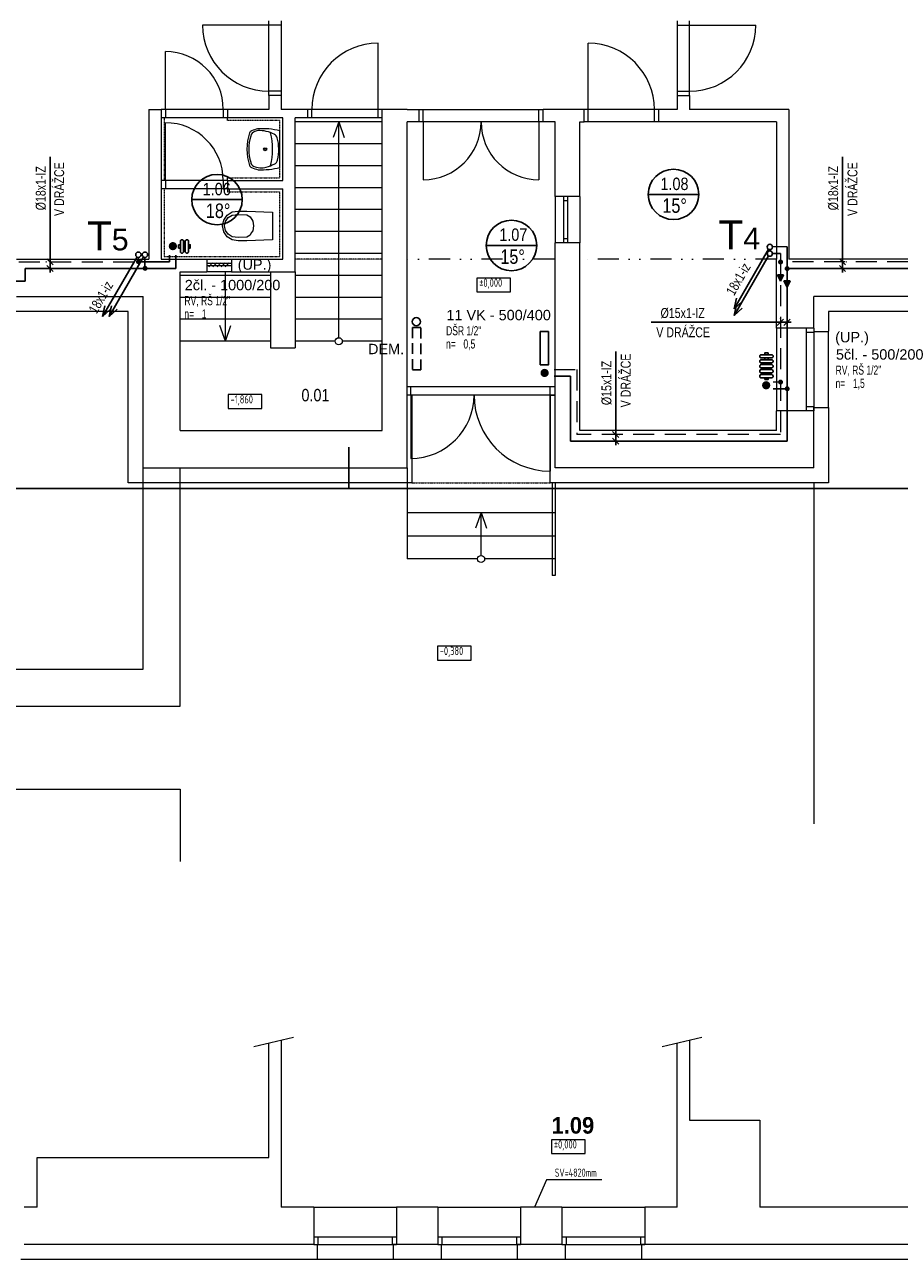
# Model space of a CAD drawing. Header units: millimetres. Extents: x 2424458 to 5109721, y -2781114 to -1335434.
# Tile 50 of 59: x 2563246 to 2573815, y -1372422 to -1357508. Entities that reach past the tile are written whole.
import ezdxf
from ezdxf.enums import TextEntityAlignment as Align

# ---------------------------------------------------------------- set-up
doc = ezdxf.new("R2010")
doc.units = ezdxf.units.MM
doc.header["$LTSCALE"] = 20
doc.header["$MEASUREMENT"] = 0
for name, pattern in [('Cerchovana', [0.27, 0.15, -0.06, 0, -0.06]), ('Cerchovana 2 tecky', [0.33, 0.15, -0.06, 0, -0.06, 0, -0.06]), ('DASHED', [19.05, 12.7, -6.35]), ('DASHED2', [9.525, 6.35, -3.175]), ('DIVIDE', [31.75, 12.7, -6.35, 0, -6.35, 0, -6.35])]:
    doc.linetypes.add(name, pattern=pattern)
for name, color, linetype in [('ARMATURY', 2, 'Continuous'), ('KANALIZACE STÁV.', 2, 'Continuous'), ('KOTY', 2, 'Continuous'), ('OKNA + IZOLANT', 7, 'Continuous'), ('ROZVODY', 6, 'Continuous'), ('slepák', 8, 'Continuous'), ('TZB_TOP rozvody', 6, 'Continuous'), ('TZB_TOP tělesa', 6, 'Continuous'), ('UT', 6, 'Continuous'), ('Čísla místností', 7, 'Continuous')]:
    doc.layers.add(name, color=color, linetype=linetype)
doc.layers.add('Rámečky', color=7, linetype='Continuous', lineweight=25)
doc.layers.add('TZB TEXT', color=3, linetype='Continuous', lineweight=18)
doc.styles.add('Arial Black', font='ariblk.ttf')
doc.styles.add('ARIEL', font='ARIAL.TTF')
doc.styles.add('ISOCP', font='ISOCP___.TTF')
doc.styles.add('ROMAN', font='ic-romans.shx')
doc.styles.add('ROMANS', font='ic-romans.shx', dxfattribs={"width": 0.8})
doc.styles.get("Standard").update_dxf_attribs({"font": 'ic-romans.shx', "width": 0.8})
doc.dimstyles.new('M50', dxfattribs={"dimtxt": 100, "dimasz": 60, "dimexe": 50, "dimexo": 150, "dimgap": 100, "dimtad": 1, "dimdec": 0, "dimzin": 0, "dimdsep": 46, "dimtxsty": 'Standard', "dimblk1": 'OBLIQUE', "dimblk2": 'OBLIQUE', "dimsah": 1, "dimcen": 0.09, "dimdle": 50, "dimclrd": 256, "dimclre": 256, "dimclrt": 256, "dimadec": 0, "dimazin": 0, "dimtfac": 1, "dimtdec": 0, "dimtofl": 0, "dimtmove": 1, "dimatfit": 3, "dimldrblk": 'OBLIQUE', "dimfxl": 1, "dimarcsym": 0})

# ---------------------------------------------------------------- blocks, each defined once
blk = doc.blocks.new('KOMPLEXNÍ OBJEKT_64')
at = {"layer": 'OKNA + IZOLANT', "color": 138, "linetype": 'Continuous', "lineweight": 13, "true_color": 0x005050, "transparency": 33554687}
for p, q in [((6.877, -57.977), (6.877, -58.017)), ((6.877, -58.017), (7.057, -58.017))]:
    blk.add_line(p, q, dxfattribs=at)
blk = doc.blocks.new('KOMPLEXNÍ OBJEKT_65')
at = {"layer": 'OKNA + IZOLANT', "color": 138, "linetype": 'Continuous', "lineweight": 13, "true_color": 0x005050, "transparency": 33554687}
for p, q in [((6.877, -58.977), (6.877, -58.937)), ((6.877, -58.937), (7.057, -58.937))]:
    blk.add_line(p, q, dxfattribs=at)
blk = doc.blocks.new('KOMPLEXNÍ OBJEKT_77')
at = {"layer": 'OKNA + IZOLANT', "color": 138, "linetype": 'Continuous', "lineweight": 13, "true_color": 0x005050, "transparency": 33554687}
for p, q in [((0.835, -69.047), (0.875, -69.047)), ((0.875, -69.047), (0.875, -69.227))]:
    blk.add_line(p, q, dxfattribs=at)
blk = doc.blocks.new('KOMPLEXNÍ OBJEKT_78')
at = {"layer": 'OKNA + IZOLANT', "color": 138, "linetype": 'Continuous', "lineweight": 13, "true_color": 0x005050, "transparency": 33554687}
for p, q in [((2.335, -69.047), (2.375, -69.047)), ((2.375, -69.047), (2.375, -69.227))]:
    blk.add_line(p, q, dxfattribs=at)
blk = doc.blocks.new('KOMPLEXNÍ OBJEKT_79')
at = {"layer": 'OKNA + IZOLANT', "color": 138, "linetype": 'Continuous', "lineweight": 13, "true_color": 0x005050, "transparency": 33554687}
for p, q in [((1.835, -69.047), (1.795, -69.047)), ((1.795, -69.047), (1.795, -69.227))]:
    blk.add_line(p, q, dxfattribs=at)
blk = doc.blocks.new('KOMPLEXNÍ OBJEKT_80')
at = {"layer": 'OKNA + IZOLANT', "color": 138, "linetype": 'Continuous', "lineweight": 13, "true_color": 0x005050, "transparency": 33554687}
for p, q in [((3.835, -69.047), (3.875, -69.047)), ((3.875, -69.047), (3.875, -69.227))]:
    blk.add_line(p, q, dxfattribs=at)
blk = doc.blocks.new('KOMPLEXNÍ OBJEKT_81')
at = {"layer": 'OKNA + IZOLANT', "color": 138, "linetype": 'Continuous', "lineweight": 13, "true_color": 0x005050, "transparency": 33554687}
for p, q in [((3.335, -69.047), (3.295, -69.047)), ((3.295, -69.047), (3.295, -69.227))]:
    blk.add_line(p, q, dxfattribs=at)
blk = doc.blocks.new('KOMPLEXNÍ OBJEKT_94')
at = {"layer": 'OKNA + IZOLANT', "color": 138, "linetype": 'Continuous', "lineweight": 13, "true_color": 0x005050, "transparency": 33554687}
for p, q in [((4.835, -69.047), (4.795, -69.047)), ((4.795, -69.047), (4.795, -69.227))]:
    blk.add_line(p, q, dxfattribs=at)
blk = doc.blocks.new('*U726', base_point=(52500, 0))
at = {"layer": 'Rámečky', "linetype": 'Continuous'}
for p, q in [((21000, 0), (21000, 250)), ((0, 0), (52500, 0))]:
    blk.add_line(p, q, dxfattribs=at)
blk = doc.blocks.new('B')
at = {"layer": 'TZB_TOP rozvody', "lineweight": -3, "ltscale": 200}
blk.add_hatch(color=3, dxfattribs=at).paths.add_polyline_path([(32, 2, 1), (-29, 2, 1)])
blk.add_hatch(color=3, dxfattribs=at).paths.add_polyline_path([(32, 2, 1), (-29, 2, 1)])
blk = doc.blocks.new('_OBLIQUE')
at = {"color": 0, "linetype": 'ByBlock'}
blk.add_line((-0.5, -0.5), (0.5, 0.5), dxfattribs=at)
blk = doc.blocks.new('*D754')
at = {"layer": 'Defpoints', "color": 0}
for p in [(2570382, -1362459), (2570384, -1362539), (2570388, -1362459)]:
    blk.add_point(p, dxfattribs=at)
at = {"layer": 'KOTY', "linetype": 'Continuous', "lineweight": -2}
for p, q in [((2570388, -1362459), (2570388, -1361456)), ((2570388, -1362589), (2570388, -1362409)), ((2570432, -1362459), (2570438, -1362459)), ((2570434, -1362539), (2570438, -1362539))]:
    blk.add_line(p, q, dxfattribs=at)
at = {"layer": 'KOTY', "lineweight": -2, "xscale": 75, "yscale": 75, "zscale": 75}
for p, rotation in [((2570388, -1362459), 270), ((2570388, -1362539), 90)]:
    blk.add_blockref('_OBLIQUE', p, dxfattribs=dict(at, rotation=rotation))
at = {"layer": 'KOTY', "lineweight": -3, "insert": (2570278, -1361836), "char_height": 120, "attachment_point": 5, "rotation": 90, "style": 'ROMANS'}
blk.add_mtext('%%c15x1-IZ', dxfattribs=at)
blk = doc.blocks.new('*D761')
at = {"layer": 'Defpoints', "color": 0}
for p in [(2572378, -1361103), (2572378, -1361109), (2572458, -1361106)]:
    blk.add_point(p, dxfattribs=at)
at = {"layer": 'KOTY', "linetype": 'Continuous', "lineweight": -2}
for p, q in [((2572378, -1361059), (2572378, -1361053)), ((2572458, -1361056), (2572458, -1361053)), ((2572378, -1361103), (2570818, -1361103)), ((2572508, -1361103), (2572328, -1361103))]:
    blk.add_line(p, q, dxfattribs=at)
at = {"layer": 'KOTY', "lineweight": -2, "xscale": 75, "yscale": 75, "zscale": 75}
blk.add_blockref('_OBLIQUE', (2572378, -1361103), dxfattribs=at)
at = {"layer": 'KOTY', "lineweight": -2, "xscale": 75, "yscale": 75, "zscale": 75, "rotation": 180}
blk.add_blockref('_OBLIQUE', (2572458, -1361103), dxfattribs=at)
at = {"layer": 'KOTY', "lineweight": -3, "insert": (2571197, -1360993), "char_height": 120, "attachment_point": 5, "style": 'ROMANS'}
blk.add_mtext('%%c15x1-IZ', dxfattribs=at)
blk = doc.blocks.new('*D764')
at = {"layer": 'Defpoints', "color": 0}
for p in [(2573122, -1360373), (2573124, -1360453), (2573128, -1360373)]:
    blk.add_point(p, dxfattribs=at)
at = {"layer": 'KOTY', "linetype": 'Continuous', "lineweight": -2}
for p, q in [((2573128, -1360373), (2573128, -1359103)), ((2573128, -1360503), (2573128, -1360323)), ((2573172, -1360373), (2573178, -1360373)), ((2573174, -1360453), (2573178, -1360453))]:
    blk.add_line(p, q, dxfattribs=at)
at = {"layer": 'KOTY', "lineweight": -2, "xscale": 75, "yscale": 75, "zscale": 75}
for p, rotation in [((2573128, -1360373), 270), ((2573128, -1360453), 90)]:
    blk.add_blockref('_OBLIQUE', p, dxfattribs=dict(at, rotation=rotation))
at = {"layer": 'KOTY', "lineweight": -3, "insert": (2573018, -1359483), "char_height": 120, "attachment_point": 5, "rotation": 90, "style": 'ROMANS'}
blk.add_mtext('%%c18x1-IZ', dxfattribs=at)
blk = doc.blocks.new('*D772')
at = {"layer": 'Defpoints', "color": 0}
for p in [(2563552, -1360373), (2563555, -1360453), (2563558, -1360373)]:
    blk.add_point(p, dxfattribs=at)
at = {"layer": 'KOTY', "linetype": 'Continuous', "lineweight": -2}
for p, q in [((2563552, -1360373), (2563552, -1359103)), ((2563508, -1360373), (2563502, -1360373)), ((2563505, -1360453), (2563502, -1360453)), ((2563552, -1360503), (2563552, -1360323))]:
    blk.add_line(p, q, dxfattribs=at)
at = {"layer": 'KOTY', "lineweight": -2, "xscale": 75, "yscale": 75, "zscale": 75}
for p, rotation in [((2563552, -1360373), 270), ((2563552, -1360453), 90)]:
    blk.add_blockref('_OBLIQUE', p, dxfattribs=dict(at, rotation=rotation))
at = {"layer": 'KOTY', "lineweight": -3, "insert": (2563442, -1359483), "char_height": 120, "attachment_point": 5, "rotation": 90, "style": 'ROMANS'}
blk.add_mtext('%%c18x1-IZ', dxfattribs=at)
blk = doc.blocks.new('*U408', base_point=(16995, 17726))
at = {"linetype": 'ByBlock', "ltscale": 20}
blk.add_hatch(color=0, dxfattribs=at).paths.add_polyline_path([(16995, 17688), (17070, 17726), (16995, 17763)])
at = {"color": 0, "linetype": 'ByBlock', "lineweight": -2, "ltscale": 20}
for p, q in [((16995, 17688), (16995, 17763)), ((16995, 17763), (17070, 17726)), ((16995, 17688), (17070, 17726))]:
    blk.add_line(p, q, dxfattribs=at)

msp = doc.modelspace()

# ---------------------------------------------------------------- hatches: boundary and pattern name
at = {"layer": 'TZB_TOP tělesa', "lineweight": -3, "ltscale": 200}
msp.add_hatch(color=3, dxfattribs=at).paths.add_polyline_path([(2569528.7, -1361764.8, 1), (2569528.7, -1361664.8, 1)])
msp.add_hatch(color=3, dxfattribs=at).paths.add_polyline_path([(2569528.7, -1361764.8, 1), (2569528.7, -1361664.8, 1)])
at = {"layer": 'UT'}
for points in [[(2565036.5, -1360233, 1), (2565036.5, -1360133, 1)], [(2572255.8, -1361864, 1), (2572155.8, -1361864, 1)]]:
    msp.add_hatch(color=3, dxfattribs=at).paths.add_polyline_path(points)

# ---------------------------------------------------------------- linework, layer by layer
at = {"layer": 'KANALIZACE STÁV.', "linetype": 'Continuous'}
for p, q in [((2564603, -1360313.5), (2564186.9, -1361034.1)), ((2564683, -1360313.5), (2564266.9, -1361034.1)), ((2572234.6, -1360220.3), (2571818.5, -1360941)), ((2572234.6, -1360300.3), (2571818.5, -1361021)), ((2564186.9, -1361034.1), (2564216, -1360905.3)), ((2564266.9, -1361034.1), (2564296, -1360905.3)), ((2571818.5, -1360941), (2571847.6, -1360812.2)), ((2571818.5, -1360941), (2571915.5, -1360851.4)), ((2571818.5, -1361021), (2571847.6, -1360892.2)), ((2564186.9, -1361034.1), (2564283.9, -1360944.5)), ((2564266.9, -1361034.1), (2564363.9, -1360944.5)), ((2571818.5, -1361021), (2571915.5, -1360931.4))]:
    msp.add_line(p, q, dxfattribs=at)
at = {"layer": 'ROZVODY', "color": 2, "linetype": 'Continuous'}
for centre, radius in [((2572250.7, -1360193.1), 32.2), ((2564619.1, -1360286.3), 32.2), ((2564699.1, -1360286.3), 32.2), ((2572250.7, -1360273.1), 32.2), ((2567978, -1361095.9), 49.3)]:
    msp.add_circle(centre, radius, dxfattribs=at)
at = {"layer": 'Rámečky'}
msp.add_line((2567164.3, -1363112.5), (2567164.3, -1362612.5), dxfattribs=at)
at = {"layer": 'slepák', "linetype": 'Continuous', "lineweight": 13, "transparency": 33554687}
for p, q in [((2566195.7, -1358362.1), (2566195.7, -1357462.1)), ((2566345.7, -1357462.1), (2566345.7, -1358362.1)), ((2571130.7, -1357462.1), (2571130.7, -1358362.1)), ((2571280.7, -1358362.1), (2571280.7, -1357462.1)), ((2566195.7, -1357512.1), (2565395.7, -1357512.1)), ((2566345.7, -1357512.1), (2566195.7, -1357512.1)), ((2571130.7, -1357512.1), (2571280.7, -1357512.1)), ((2571280.7, -1357512.1), (2572080.7, -1357512.1)), ((2567515.7, -1358532.1), (2567515.7, -1357732.1)), ((2570055.7, -1358532.1), (2570055.7, -1357732.1)), ((2564945.7, -1358532.1), (2564945.7, -1357832.1)), ((2566345.7, -1358312.1), (2566195.7, -1358312.1)), ((2566195.7, -1358362.1), (2566195.7, -1358532.1)), ((2566345.7, -1358362.1), (2566195.7, -1358362.1)), ((2566345.7, -1358362.1), (2566345.7, -1358532.1)), ((2571130.7, -1358312.1), (2571280.7, -1358312.1)), ((2571130.7, -1358362.1), (2571280.7, -1358362.1)), ((2571130.7, -1358362.1), (2571130.7, -1358532.1)), ((2571280.7, -1358362.1), (2571280.7, -1358532.1)), ((2564745.7, -1358532.1), (2564745.7, -1360342.1)), ((2564745.7, -1358532.1), (2564895.7, -1358532.1)), ((2564895.7, -1358532.1), (2564895.7, -1360342.1)), ((2565695.7, -1358532.1), (2564895.7, -1358532.1)), ((2565695.7, -1358632.1), (2564895.7, -1358632.1)), ((2564945.7, -1358532.1), (2564945.7, -1358632.1)), ((2565645.7, -1358532.1), (2565645.7, -1358632.1)), ((2566195.7, -1358532.1), (2565695.7, -1358532.1)), ((2565695.7, -1358532.1), (2565695.7, -1358632.1)), ((2566365.7, -1358632.1), (2565695.7, -1358632.1)), ((2565695.7, -1358667.1), (2565695.7, -1358632.1)), ((2566665.7, -1358532.1), (2566345.7, -1358532.1)), ((2566365.7, -1359392.1), (2566365.7, -1358632.1)), ((2566515.7, -1360492.1), (2566515.7, -1358632.1)), ((2566665.7, -1358632.1), (2566515.7, -1358632.1)), ((2566665.7, -1358632.1), (2566665.7, -1358532.1)), ((2567565.7, -1358532.1), (2566665.7, -1358532.1)), ((2567565.7, -1358632.1), (2566665.7, -1358632.1)), ((2566715.7, -1358632.1), (2566715.7, -1358532.1)), ((2567515.7, -1358632.1), (2567515.7, -1358532.1)), ((2567565.7, -1362412.1), (2567565.7, -1358532.1)), ((2567865.7, -1358532.1), (2567565.7, -1358532.1)), ((2567865.7, -1358532.1), (2568010.7, -1358532.1)), ((2568010.7, -1358682.1), (2568010.7, -1358532.1)), ((2568010.7, -1358532.1), (2569510.7, -1358532.1)), ((2568060.7, -1358682.1), (2568060.7, -1358532.1)), ((2569460.7, -1358682.1), (2569460.7, -1358532.1)), ((2569510.7, -1358682.1), (2569510.7, -1358532.1)), ((2570005.7, -1358532.1), (2569510.7, -1358532.1)), ((2570005.7, -1358682.1), (2570005.7, -1358532.1)), ((2570905.7, -1358532.1), (2570005.7, -1358532.1)), ((2570055.7, -1358682.1), (2570055.7, -1358532.1)), ((2570855.7, -1358682.1), (2570855.7, -1358532.1)), ((2571130.7, -1358532.1), (2570905.7, -1358532.1)), ((2570905.7, -1358532.1), (2570905.7, -1358682.1)), ((2572480.7, -1358532.1), (2571280.7, -1358532.1)), ((2572480.7, -1358532.1), (2572480.7, -1360342.1)), ((2564945.7, -1359392.1), (2564945.7, -1358692.1)), ((2566063, -1358788.1), (2566028.3, -1358798.3)), ((2566330.7, -1359233), (2566330.7, -1358791.2)), ((2567565.7, -1358682.1), (2566515.7, -1358682.1)), ((2567040.7, -1358682.1), (2566974.8, -1358870.9)), ((2567040.7, -1361288.9), (2567040.7, -1358682.1)), ((2567040.7, -1358682.1), (2567106.7, -1358870.9)), ((2567865.7, -1362862.1), (2567865.7, -1358682.1)), ((2568010.7, -1358682.1), (2567865.7, -1358682.1)), ((2569510.7, -1358682.1), (2568010.7, -1358682.1)), ((2568060.7, -1358682.1), (2568060.7, -1359382.1)), ((2569460.7, -1358682.1), (2569460.7, -1359382.1)), ((2569655.7, -1358682.1), (2569510.7, -1358682.1)), ((2569655.7, -1359582.1), (2569655.7, -1358682.1)), ((2569955.7, -1359582.1), (2569955.7, -1358682.1)), ((2569955.7, -1358682.1), (2570005.7, -1358682.1)), ((2570905.7, -1358682.1), (2570005.7, -1358682.1)), ((2572330.7, -1358682.1), (2570905.7, -1358682.1)), ((2572330.7, -1358682.1), (2572330.7, -1360342.1)), ((2566263.5, -1358833.4), (2566261.6, -1358832.4)), ((2567565.7, -1358947.1), (2566515.7, -1358947.1)), ((2567565.7, -1359212.1), (2566515.7, -1359212.1)), ((2565695.7, -1359392.1), (2564895.7, -1359392.1)), ((2564945.7, -1359392.1), (2564945.7, -1359492.1)), ((2565645.7, -1359392.1), (2565645.7, -1359492.1)), ((2565695.7, -1359392.1), (2565695.7, -1359357.1)), ((2565695.7, -1359392.1), (2566365.7, -1359392.1)), ((2565695.7, -1359392.1), (2565695.7, -1359492.1)), ((2565695.7, -1359492.1), (2564895.7, -1359492.1)), ((2565695.7, -1359492.1), (2566365.7, -1359492.1)), ((2565695.7, -1359492.1), (2565695.7, -1359527.1)), ((2566365.7, -1360342.1), (2566365.7, -1359492.1)), ((2567565.7, -1359477.1), (2566515.7, -1359477.1)), ((2569955.7, -1359582.1), (2569655.7, -1359582.1)), ((2569655.7, -1359582.1), (2569655.7, -1360142.1)), ((2569755.7, -1359582.1), (2569755.7, -1360142.1)), ((2569755.7, -1359632.1), (2569805.7, -1359632.1)), ((2569805.7, -1359582.1), (2569805.7, -1360142.1)), ((2569955.7, -1359582.1), (2569955.7, -1360142.1)), ((2565635.8, -1359938.9), (2565650.5, -1359867.6)), ((2565650.5, -1359867.6), (2565692.2, -1359807.9)), ((2565672.4, -1359884), (2565704.5, -1359838)), ((2565692.2, -1359807.9), (2565754.1, -1359769.6)), ((2565704.5, -1359838), (2565752.2, -1359808.5)), ((2565752.2, -1359808.5), (2565825.1, -1359800.3)), ((2565754.1, -1359769.6), (2565826.1, -1359758.9)), ((2565825.1, -1359800.3), (2565928.1, -1359802.9)), ((2565826.1, -1359758.9), (2565928.7, -1359760.1)), ((2565928.1, -1359802.9), (2565968.7, -1359828.6)), ((2565928.7, -1359760.1), (2566240.8, -1359772.4)), ((2565968.7, -1359828.6), (2566000.7, -1359880.6)), ((2566240.8, -1359772.4), (2566240.8, -1360105.3)), ((2567565.7, -1359742.1), (2566515.7, -1359742.1)), ((2565650.5, -1360010.2), (2565635.8, -1359938.9)), ((2565692.2, -1360069.8), (2565650.5, -1360010.2)), ((2565661.1, -1359938.9), (2565672.4, -1359884)), ((2565672.4, -1359993.8), (2565661.1, -1359938.9)), ((2565704.5, -1360039.7), (2565672.4, -1359993.8)), ((2566000.7, -1359997.2), (2565983.9, -1360021.4)), ((2566000.7, -1359880.6), (2566010.4, -1359938.9)), ((2566010.4, -1359938.9), (2566000.7, -1359997.2)), ((2567565.7, -1360007.1), (2566515.7, -1360007.1)), ((2565754.1, -1360108.1), (2565692.2, -1360069.8)), ((2565752.2, -1360069.2), (2565704.5, -1360039.7)), ((2565825.1, -1360077.5), (2565752.2, -1360069.2)), ((2565826.1, -1360118.9), (2565754.1, -1360108.1)), ((2565928.1, -1360074.9), (2565825.1, -1360077.5)), ((2565928.7, -1360117.6), (2565826.1, -1360118.9)), ((2565968.7, -1360049.1), (2565928.1, -1360074.9)), ((2566240.8, -1360105.3), (2565928.7, -1360117.6)), ((2565983.9, -1360021.4), (2565968.7, -1360049.1)), ((2569655.7, -1362862.1), (2569655.7, -1360142.1)), ((2569955.7, -1360142.1), (2569655.7, -1360142.1)), ((2569755.7, -1360092.1), (2569805.7, -1360092.1)), ((2569955.7, -1362412.1), (2569955.7, -1360142.1)), ((2567565.7, -1360272.1), (2566515.7, -1360272.1)), ((2563145.7, -1360342.1), (2564745.7, -1360342.1)), ((2564895.7, -1360342.1), (2565445.7, -1360342.1)), ((2565445.7, -1360342.1), (2565445.7, -1360492.1)), ((2565445.7, -1360342.1), (2565745.7, -1360342.1)), ((2565745.7, -1360392.1), (2565445.7, -1360392.1)), ((2565745.7, -1360422.1), (2565445.7, -1360422.1)), ((2565470, -1360431.1), (2565517.1, -1360384)), ((2565520, -1360431.1), (2565567.1, -1360384)), ((2565570, -1360431.1), (2565617.1, -1360384)), ((2565620, -1360431.1), (2565667.1, -1360384)), ((2565670, -1360431.1), (2565717.1, -1360384)), ((2565745.7, -1360342.1), (2565745.7, -1360492.1)), ((2565745.7, -1360342.1), (2566365.7, -1360342.1)), ((2572330.7, -1361172.1), (2572330.7, -1360342.1)), ((2574330.7, -1360342.1), (2572480.7, -1360342.1)), ((2565125.7, -1360492.1), (2565445.7, -1360492.1)), ((2565125.7, -1362412.1), (2565125.7, -1360492.1)), ((2566215.7, -1360537.1), (2565125.7, -1360537.1)), ((2565745.7, -1360492.1), (2565445.7, -1360492.1)), ((2565670.7, -1361332.1), (2565670.7, -1360492.1)), ((2565745.7, -1360492.1), (2566515.7, -1360492.1)), ((2566215.7, -1360492.1), (2566215.7, -1361412.1)), ((2566515.7, -1360492.1), (2566515.7, -1361412.1)), ((2567565.7, -1360537.1), (2566515.7, -1360537.1)), ((2563145.7, -1360792.1), (2564675.7, -1360792.1)), ((2564675.7, -1362862.1), (2564675.7, -1360792.1)), ((2566215.7, -1360802.1), (2565125.7, -1360802.1)), ((2567565.7, -1360802.1), (2566515.7, -1360802.1)), ((2574330.7, -1360792.1), (2572780.7, -1360792.1)), ((2572780.7, -1361172.1), (2572780.7, -1360792.1)), ((2564495.7, -1360972.1), (2563105.7, -1360972.1)), ((2564495.7, -1363042.1), (2564495.7, -1360972.1)), ((2574370.7, -1360972.1), (2572960.7, -1360972.1)), ((2572960.7, -1360972.1), (2572960.7, -1361212.1)), ((2566215.7, -1361067.1), (2565125.7, -1361067.1)), ((2565670.7, -1361332.1), (2565604.8, -1361143.4)), ((2565670.7, -1361332.1), (2565736.7, -1361143.4)), ((2567565.7, -1361067.1), (2566515.7, -1361067.1)), ((2572780.7, -1361172.1), (2572330.7, -1361172.1)), ((2572330.7, -1361172.1), (2572330.7, -1362172.1)), ((2572690.7, -1361172.1), (2572690.7, -1362172.1)), ((2572780.7, -1361172.1), (2572780.7, -1362172.1)), ((2572960.7, -1362132.1), (2572960.7, -1361212.1)), ((2566215.7, -1361332.1), (2565125.7, -1361332.1)), ((2566997.6, -1361332.1), (2566515.7, -1361332.1)), ((2567565.7, -1361332.1), (2567083.9, -1361332.1)), ((2572690.7, -1361222.1), (2572780.7, -1361222.1)), ((2566215.7, -1361412.1), (2566515.7, -1361412.1)), ((2569655.7, -1361882.1), (2567865.7, -1361882.1)), ((2567910.7, -1361982.1), (2567910.7, -1361882.1)), ((2569593.7, -1361982.1), (2569593.7, -1361882.1)), ((2569655.7, -1361982.1), (2567865.7, -1361982.1)), ((2567910.7, -1361982.1), (2567910.7, -1362747.1)), ((2567925.7, -1361982.1), (2567925.7, -1363042.1)), ((2569593.7, -1361982.1), (2569593.7, -1362900.1)), ((2569595.7, -1363042.1), (2569595.7, -1361982.1)), ((2569595.7, -1361982.1), (2569655.7, -1361982.1)), ((2572330.7, -1362412.1), (2572330.7, -1362172.1)), ((2572780.7, -1362172.1), (2572330.7, -1362172.1)), ((2572690.7, -1362122.1), (2572780.7, -1362122.1)), ((2572780.7, -1362862.1), (2572780.7, -1362172.1)), ((2572960.7, -1362132.1), (2572960.7, -1363042.1)), ((2565125.7, -1362412.1), (2567565.7, -1362412.1)), ((2572330.7, -1362412.1), (2569955.7, -1362412.1)), ((2564675.7, -1362862.1), (2567865.7, -1362862.1)), ((2564675.7, -1365292.1), (2564675.7, -1362862.1)), ((2565125.7, -1365742.1), (2565125.7, -1362862.1)), ((2567865.7, -1362862.1), (2567865.7, -1363962.1)), ((2572780.7, -1362862.1), (2569655.7, -1362862.1)), ((2567925.7, -1363042.1), (2564495.7, -1363042.1)), ((2572960.7, -1363042.1), (2569595.7, -1363042.1)), ((2569620.7, -1363042.1), (2569620.7, -1364162.1)), ((2569655.7, -1363042.1), (2569655.7, -1364162.1)), ((2572780.7, -1363042.1), (2572780.7, -1367163.4)), ((2567865.7, -1363402.1), (2569655.7, -1363402.1)), ((2568760.7, -1363402.1), (2568694.8, -1363590.9)), ((2568760.7, -1363918.9), (2568760.7, -1363402.1)), ((2568760.7, -1363402.1), (2568826.7, -1363590.9)), ((2567865.7, -1363682.1), (2569655.7, -1363682.1)), ((2568717.6, -1363962.1), (2567865.7, -1363962.1)), ((2569655.7, -1363962.1), (2568803.9, -1363962.1)), ((2569655.7, -1364162.1), (2569620.7, -1364162.1)), ((2554475.7, -1365292.1), (2564675.7, -1365292.1)), ((2554475.7, -1365742.1), (2565125.7, -1365742.1)), ((2560817.9, -1366742.1), (2565125.7, -1366742.1)), ((2565125.7, -1366742.1), (2565125.7, -1367615.7)), ((2566494.3, -1369742.6), (2566014.8, -1369857.1)), ((2566195.7, -1371192.1), (2566195.7, -1369813.9)), ((2566345.7, -1369778.1), (2566345.7, -1371792.1)), ((2571429.3, -1369742.6), (2570949.8, -1369857.1)), ((2571130.7, -1371792.1), (2571130.7, -1369813.9)), ((2571280.7, -1369778.1), (2571280.7, -1370742.1)), ((2571280.7, -1370742.1), (2572130.7, -1370742.1)), ((2572130.7, -1370742.1), (2572130.7, -1371792.1)), ((2563395.7, -1371792.1), (2563395.7, -1371192.1)), ((2563395.7, -1371192.1), (2566195.7, -1371192.1)), ((2569549.7, -1371462.1), (2569407, -1371792.1)), ((2570219.7, -1371462.1), (2569549.7, -1371462.1)), ((2563395.7, -1371792.1), (2563238.2, -1371792.1)), ((2566738.2, -1371792.1), (2566345.7, -1371792.1)), ((2566738.2, -1371792.1), (2566738.2, -1372242.1)), ((2566738.2, -1371792.1), (2567738.2, -1371792.1)), ((2567738.2, -1371792.1), (2567738.2, -1372242.1)), ((2568238.2, -1371792.1), (2567738.2, -1371792.1)), ((2568238.2, -1371792.1), (2568238.2, -1372242.1)), ((2568238.2, -1371792.1), (2569238.2, -1371792.1)), ((2569238.2, -1371792.1), (2569238.2, -1372242.1)), ((2569738.2, -1371792.1), (2569238.2, -1371792.1)), ((2569738.2, -1371792.1), (2569738.2, -1372242.1)), ((2569738.2, -1371792.1), (2570738.2, -1371792.1)), ((2570738.2, -1371792.1), (2570738.2, -1372242.1)), ((2571130.7, -1371792.1), (2570738.2, -1371792.1)), ((2574238.2, -1371792.1), (2572130.7, -1371792.1)), ((2566738.2, -1372242.1), (2563238.2, -1372242.1)), ((2566738.2, -1372152.1), (2567738.2, -1372152.1)), ((2566738.2, -1372242.1), (2567738.2, -1372242.1)), ((2566788.2, -1372152.1), (2566788.2, -1372242.1)), ((2567688.2, -1372152.1), (2567688.2, -1372242.1)), ((2568238.2, -1372242.1), (2567738.2, -1372242.1)), ((2568238.2, -1372152.1), (2569238.2, -1372152.1)), ((2568238.2, -1372242.1), (2569238.2, -1372242.1)), ((2568288.2, -1372152.1), (2568288.2, -1372242.1)), ((2569188.2, -1372152.1), (2569188.2, -1372242.1)), ((2569738.2, -1372242.1), (2569238.2, -1372242.1)), ((2569738.2, -1372152.1), (2570738.2, -1372152.1)), ((2569738.2, -1372242.1), (2570738.2, -1372242.1)), ((2569788.2, -1372152.1), (2569788.2, -1372242.1)), ((2570688.2, -1372152.1), (2570688.2, -1372242.1)), ((2574238.2, -1372242.1), (2570738.2, -1372242.1)), ((2563198.2, -1372422.1), (2566778.2, -1372422.1)), ((2566778.2, -1372422.1), (2567698.2, -1372422.1)), ((2567698.2, -1372422.1), (2568278.2, -1372422.1)), ((2568278.2, -1372422.1), (2569198.2, -1372422.1)), ((2569198.2, -1372422.1), (2569778.2, -1372422.1)), ((2569778.2, -1372422.1), (2570698.2, -1372422.1)), ((2570698.2, -1372422.1), (2574278.2, -1372422.1))]:
    msp.add_line(p, q, dxfattribs=at)
at = {"layer": 'slepák', "linetype": 'Cerchovana', "lineweight": 13, "transparency": 33554687}
for p, q in [((2564930.7, -1358632.1), (2564930.7, -1359392.1)), ((2566330.7, -1358667.1), (2565695.7, -1358667.1)), ((2566330.7, -1359357.1), (2566330.7, -1358667.1)), ((2565695.7, -1359357.1), (2566330.7, -1359357.1)), ((2564930.7, -1359492.1), (2564930.7, -1360307.1)), ((2565695.7, -1359527.1), (2566330.7, -1359527.1)), ((2566330.7, -1360307.1), (2566330.7, -1359527.1)), ((2564930.7, -1360307.1), (2566330.7, -1360307.1))]:
    msp.add_line(p, q, dxfattribs=at)
at = {"layer": 'slepák', "linetype": 'Cerchovana 2 tecky', "lineweight": 13, "transparency": 33554687}
for p, q in [((2567565.7, -1360342.1), (2566515.7, -1360342.1)), ((2567925.7, -1363042.1), (2569595.7, -1363042.1))]:
    msp.add_line(p, q, dxfattribs=at)
at = {"layer": 'slepák', "linetype": 'DIVIDE', "lineweight": 13, "transparency": 33554687}
for p, q in [((2569655.7, -1360342.1), (2567865.7, -1360342.1)), ((2572330.7, -1360342.1), (2569955.7, -1360342.1))]:
    msp.add_line(p, q, dxfattribs=at)
at = {"layer": 'slepák', "linetype": 'Continuous', "lineweight": 13, "transparency": 33554687}
for points in [[(2568710.2, -1360734.7), (2569117.8, -1360734.7), (2569117.8, -1360568), (2568710.2, -1360568), (2568710.2, -1360734.7)], [(2565703.8, -1362143.8), (2566111, -1362143.8), (2566111, -1361977.1), (2565703.8, -1361977.1), (2565703.8, -1362143.8)], [(2568232.8, -1365182.5), (2568640, -1365182.5), (2568640, -1365015.8), (2568232.8, -1365015.8), (2568232.8, -1365182.5)], [(2569611.9, -1371144.3), (2570019.5, -1371144.3), (2570019.5, -1370977.6), (2569611.9, -1370977.6), (2569611.9, -1371144.3)]]:
    msp.add_lwpolyline(points, dxfattribs=at)
for centre, radius in [((2566151.7, -1359012.1), 18.4), ((2566151.7, -1359012.1), 12.5), ((2567040.7, -1361332.1), 43.2), ((2568760.7, -1363962.1), 43.2)]:
    msp.add_circle(centre, radius, dxfattribs=at)
for centre, radius, start, end in [((2566195.7, -1357512.1), 800, 180, 270), ((2571280.7, -1357512.1), 800, 270, 0), ((2567515.7, -1358532.1), 800, 90, 180), ((2570055.7, -1358532.1), 800, 0, 90), ((2564945.7, -1358532.1), 700, 0, 90), ((2564945.7, -1359392.1), 700, 0, 90), ((2566543.8, -1359012.1), 612.6, 161.23415, 198.76585), ((2565997.9, -1358826.4), 36, 106.62386, 161.68089), ((2566044.2, -1358863.9), 67.5, 103.61054, 172.40729), ((2566119.4, -1359043), 283.6, 102.12319, 117.69073), ((2566114, -1359642.1), 878.1, 75.70964, 93.5342), ((2566084.3, -1359160.2), 372.7, 61.59292, 93.28475), ((2565434.6, -1359012.6), 806.2, 345.71301, 14.28699), ((2568060.7, -1358682.1), 700, 270, 0), ((2569460.7, -1358682.1), 700, 180, 270), ((2566489.8, -1359012.3), 536.1, 162.93741, 197.06259), ((2566230.6, -1358897.6), 72.1, 19.99402, 62.81779), ((2565733.2, -1359013.7), 582.4, 347.21835, 13.985), ((2565997.9, -1359197.9), 36, 198.34231, 253.3538), ((2566031.5, -1359166.8), 54.3, 182.91431, 247.07001), ((2566119.4, -1358981.2), 283.6, 242.30968, 259.00226), ((2566101.8, -1359026.3), 211.3, 244.37714, 287.51239), ((2566107.7, -1358346), 914.6, 267.34219, 284.1121), ((2566025.8, -1358707.4), 538.8, 285.01307, 295.95513), ((2566229.4, -1359125.5), 73.8, 295.88362, 346.66341), ((2567910.7, -1361982.1), 765, 270, 0), ((2569593.7, -1361982.1), 918, 180, 270)]:
    msp.add_arc(centre, radius, start, end, dxfattribs=at)
at = {"layer": 'TZB_TOP rozvody', "linetype": 'DASHED', "lineweight": 9}
for p, q in [((2572458.2, -1360193.2), (2572282.9, -1360193.1)), ((2572378.2, -1360273.1), (2572378.2, -1362459.6)), ((2563172.9, -1360373), (2564619.1, -1360372.9)), ((2564619.1, -1360372.9), (2564619.1, -1360318.5)), ((2574303.5, -1360373), (2572378.2, -1360372.9)), ((2569642.9, -1361674.6), (2569919.9, -1361674.6)), ((2569919.9, -1361674.6), (2569919.9, -1362459.6)), ((2572378.3, -1361826.7), (2572292.4, -1361826.7)), ((2572378.2, -1362459.6), (2569919.9, -1362459.6))]:
    msp.add_line(p, q, dxfattribs=at)
at = {"layer": 'TZB_TOP rozvody', "lineweight": -3, "ltscale": 20}
for p, q in [((2572378.2, -1360273.1), (2572282.9, -1360273.1)), ((2572458.2, -1360193.2), (2572458.2, -1362539.6)), ((2563252.9, -1360452.9), (2563252.9, -1360607)), ((2563252.9, -1360452.9), (2564699.1, -1360452.9)), ((2564699.1, -1360452.9), (2564699.1, -1360318.5)), ((2574223.6, -1360452.9), (2572458.2, -1360452.8)), ((2562040.6, -1360607.2), (2563252.9, -1360607)), ((2569642.9, -1361754.6), (2569839.9, -1361754.6)), ((2569839.9, -1361754.6), (2569839.9, -1362539.6)), ((2572458.2, -1361906.7), (2572292.4, -1361906.7)), ((2572458.2, -1362539.6), (2569839.9, -1362539.6))]:
    msp.add_line(p, q, dxfattribs=at)
at = {"layer": 'TZB_TOP tělesa', "color": 2, "linetype": 'DASHED2', "lineweight": -3}
msp.add_lwpolyline([(2567932.5, -1361166.1), (2567932.6, -1361678), (2568032.6, -1361678), (2568032.5, -1361166.1)], close=True, dxfattribs=at)
at = {"layer": 'TZB_TOP tělesa', "color": 6, "lineweight": -3}
msp.add_lwpolyline([(2569575.8, -1361215.9), (2569575.7, -1361615.9), (2569475.7, -1361615.9), (2569475.8, -1361215.9)], close=True, dxfattribs=at)
at = {"layer": 'UT', "color": 2}
for p, q in [((2570781.4, -1359558.2), (2571390.9, -1359558.2)), ((2565265, -1359620.9), (2565874.6, -1359620.9)), ((2568823.4, -1360174.6), (2569433, -1360174.6))]:
    msp.add_line(p, q, dxfattribs=at)
at = {"layer": 'UT', "lineweight": -3}
for p, q in [((2564993.7, -1360372.9), (2564993.7, -1360291.5)), ((2565073.7, -1360452.9), (2565073.7, -1360291.7)), ((2564619.1, -1360372.9), (2564993.7, -1360372.9)), ((2564699.1, -1360452.9), (2565073.7, -1360452.9))]:
    msp.add_line(p, q, dxfattribs=at)
at = {"layer": 'UT', "color": 1}
for points in [[(2565105.9, -1360166), (2565105.9, -1360206), (2565126.9, -1360206), (2565126.9, -1360166)], [(2565165.9, -1360166), (2565165.9, -1360206), (2565186.9, -1360206), (2565186.9, -1360166)], [(2565225.9, -1360166), (2565225.9, -1360206), (2565246.9, -1360206), (2565246.9, -1360166)], [(2572188.8, -1361494.6), (2572228.8, -1361494.6), (2572228.8, -1361473.6), (2572188.8, -1361473.6)], [(2572188.8, -1361554.6), (2572228.8, -1361554.6), (2572228.8, -1361533.6), (2572188.8, -1361533.6)], [(2572188.8, -1361614.6), (2572228.8, -1361614.6), (2572228.8, -1361593.6), (2572188.8, -1361593.6)], [(2572188.8, -1361674.6), (2572228.8, -1361674.6), (2572228.8, -1361653.6), (2572188.8, -1361653.6)], [(2572188.8, -1361734.6), (2572228.8, -1361734.6), (2572228.8, -1361713.6), (2572188.8, -1361713.6)], [(2572188.8, -1361794.6), (2572228.8, -1361794.6), (2572228.8, -1361773.6), (2572188.8, -1361773.6)]]:
    msp.add_lwpolyline(points, close=True, dxfattribs=at)
for points in [[(2565126.9, -1360121), (2565126.9, -1360251, 0.4142136), (2565141.9, -1360266), (2565150.9, -1360266, 0.4142136), (2565165.9, -1360251), (2565165.9, -1360121, 0.4142136), (2565150.9, -1360106), (2565141.9, -1360106, 0.4142136)], [(2565186.9, -1360121), (2565186.9, -1360251, 0.4142136), (2565201.9, -1360266), (2565210.9, -1360266, 0.4142136), (2565225.9, -1360251), (2565225.9, -1360121, 0.4142136), (2565210.9, -1360106), (2565201.9, -1360106, 0.4142136)], [(2572143.8, -1361533.6), (2572273.8, -1361533.6, 0.4142136), (2572288.8, -1361518.6), (2572288.8, -1361509.6, 0.4142136), (2572273.8, -1361494.6), (2572143.8, -1361494.6, 0.4142136), (2572128.8, -1361509.6), (2572128.8, -1361518.6, 0.4142136)], [(2572143.8, -1361593.6), (2572273.8, -1361593.6, 0.4142136), (2572288.8, -1361578.6), (2572288.8, -1361569.6, 0.4142136), (2572273.8, -1361554.6), (2572143.8, -1361554.6, 0.4142136), (2572128.8, -1361569.6), (2572128.8, -1361578.6, 0.4142136)], [(2572143.8, -1361653.6), (2572273.8, -1361653.6, 0.4142136), (2572288.8, -1361638.6), (2572288.8, -1361629.6, 0.4142136), (2572273.8, -1361614.6), (2572143.8, -1361614.6, 0.4142136), (2572128.8, -1361629.6), (2572128.8, -1361638.6, 0.4142136)], [(2572143.8, -1361713.6), (2572273.8, -1361713.6, 0.4142136), (2572288.8, -1361698.6), (2572288.8, -1361689.6, 0.4142136), (2572273.8, -1361674.6), (2572143.8, -1361674.6, 0.4142136), (2572128.8, -1361689.6), (2572128.8, -1361698.6, 0.4142136)], [(2572143.8, -1361773.6), (2572273.8, -1361773.6, 0.4142136), (2572288.8, -1361758.6), (2572288.8, -1361749.6, 0.4142136), (2572273.8, -1361734.6), (2572143.8, -1361734.6, 0.4142136), (2572128.8, -1361749.6), (2572128.8, -1361758.6, 0.4142136)]]:
    msp.add_lwpolyline(points, format="xyb", close=True, dxfattribs=at)
at = {"layer": 'UT', "color": 2}
for centre in [(2571086.2, -1359558.2), (2565569.8, -1359620.9), (2569128.2, -1360174.6)]:
    msp.add_circle(centre, 304.8, dxfattribs=at)

# ---------------------------------------------------------------- block references
at = {"layer": 'Rámečky'}
msp.add_blockref('*U726', (2598664.3, -1363112.5), dxfattribs=at)
at = {"layer": 'slepák', "linetype": 'Continuous', "lineweight": 13, "transparency": 33554687, "xscale": 1000, "yscale": 1000, "zscale": 1000}
for name in ['KOMPLEXNÍ OBJEKT_64', 'KOMPLEXNÍ OBJEKT_65', 'KOMPLEXNÍ OBJEKT_77', 'KOMPLEXNÍ OBJEKT_79', 'KOMPLEXNÍ OBJEKT_78', 'KOMPLEXNÍ OBJEKT_81', 'KOMPLEXNÍ OBJEKT_80', 'KOMPLEXNÍ OBJEKT_94']:
    msp.add_blockref(name, (2565903.6, -1303195.4), dxfattribs=at)
at = {"layer": 'TZB_TOP rozvody', "color": 3, "lineweight": -3, "ltscale": 200, "xscale": -1, "rotation": 90.00148502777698}
for p in [(2572378.2, -1360529.9), (2572458.2, -1360603.4)]:
    msp.add_blockref('*U408', p, dxfattribs=at)
at = {"layer": 'UT', "lineweight": -3, "xscale": -1}
for p, rotation in [((2564619.1, -1360372.9), 269.9985983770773), ((2564699.1, -1360452.9), 269.9985983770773), ((2572378.2, -1360372.9), 180), ((2572458.2, -1360452.8), 180), ((2572378.3, -1361826.7), 269.9985983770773), ((2572458.2, -1361906.7), 269.9985983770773)]:
    msp.add_blockref('B', p, dxfattribs=dict(at, rotation=rotation))

# ---------------------------------------------------------------- texts
at = {"layer": 'ARMATURY', "color": 3, "style": 'ARIEL', "width": 0.8}
for s, p in [('18°', (2565435.5, -1359895.9)), ('15°', (2570951.8, -1359833.2)), ('15°', (2568993.9, -1360449.7))]:
    msp.add_text(s, height=175, dxfattribs=at).set_placement(p, align=Align.BOTTOM_LEFT)
at = {"layer": 'KOTY', "lineweight": -3, "char_height": 120, "width": 748.571, "attachment_point": 5, "rotation": 90, "style": 'ROMANS'}
for insert in [(2563663.1, -1359494.6), (2573249.7, -1359494.6), (2570509.4, -1361805.9)]:
    msp.add_mtext('V DRÁŽCE', dxfattribs=dict(at, insert=insert))
at = {"layer": 'KOTY', "linetype": 'Continuous', "char_height": 120, "width": 745.143, "attachment_point": 5, "rotation": 60.0042, "style": 'ROMANS'}
for insert in [(2571869.9, -1360581.1), (2564167, -1360799.4)]:
    msp.add_mtext('18x1-iz', dxfattribs=dict(at, insert=insert))
at = {"layer": 'KOTY', "lineweight": -3, "insert": (2571202.6, -1361224.7), "char_height": 120, "width": 748.571, "attachment_point": 5, "style": 'ROMANS'}
msp.add_mtext('V DRÁŽCE', dxfattribs=at)
at = {"layer": 'slepák', "linetype": 'Continuous', "lineweight": 13, "transparency": 33554687}
for s, insert, char_height, width, attachment_point, style in [('\\W0.82;\\fISOCP|i0|b1|c0|p0;±0,000', (2568739, -1360698), 100, 419.949, 7, 'ISOCP'), ('\\W0.82;\\fISOCP|i0|b1|c0|p0;-1,860', (2565732.7, -1362107.1), 100, 419.468, 7, 'ISOCP'), ('\\W0.82;\\fISOCP|i0|b1|c0|p0;-0,380', (2568261.7, -1365145.8), 100, 419.469, 7, 'ISOCP'), ('\\W0.83;1.09', (2569611.9, -1370704.3), 200, 627.778, 1, 'Arial Black'), ('\\W0.82;\\fISOCP|i0|b1|c0|p0;±0,000', (2569640.8, -1371107.6), 100, 419.949, 7, 'ISOCP'), ('\\W0.77;SV=4820mm', (2569904.9, -1371375.4), 100, 667.893, 5, 'ISOCP')]:
    msp.add_mtext(s, dxfattribs=dict(at, insert=insert, char_height=char_height, width=width, attachment_point=attachment_point, style=style))
at = {"layer": 'TZB TEXT', "style": 'ARIEL'}
for s, p in [('(UP.)', (2565819.9, -1360505.2)), ('2čl. - 1000/200', (2565179.9, -1360752.9)), ('11 VK - 500/400', (2568342, -1361115.6)), ('(UP.)', (2573040, -1361382.5)), ('DEM.', (2567394.8, -1361525.6)), ('5čl. - 500/200', (2573048.9, -1361591.3))]:
    msp.add_text(s, height=125, dxfattribs=at).set_placement(p, align=Align.BOTTOM_LEFT)
at = {"layer": 'TZB TEXT', "style": 'ROMAN', "width": 0.7}
for s, p in [('RV, RŠ 1/2"', (2565176.2, -1360930.2)), ('n=', (2565175, -1361090)), ('1', (2565385.4, -1361090)), ('DŠR 1/2"', (2568338.4, -1361292.9)), ('n=', (2568337.2, -1361452.7)), ('0,5', (2568547.6, -1361452.7)), ('RV, RŠ 1/2"', (2573045.2, -1361768.6)), ('1,5', (2573254.4, -1361928.4)), ('n=', (2573044, -1361928.4))]:
    msp.add_text(s, height=110, dxfattribs=at).set_placement(p, align=Align.BOTTOM_LEFT)
at = {"layer": 'TZB TEXT', "char_height": 350, "width": 565.2, "attachment_point": 1, "style": 'ARIEL'}
for s, insert in [('{\\fArial|b0|i0|c238|p34;T\\H0.75x;5}', (2563999.3, -1359884.2)), ('{\\fArial|b0|i0|c238|p34;T\\H0.75x;4}', (2571631, -1359871.1))]:
    msp.add_mtext(s, dxfattribs=dict(at, insert=insert))
at = {"layer": 'Čísla místností', "color": 7, "char_height": 150, "attachment_point": 1, "style": 'ARIEL'}
for s, insert in [('\\W0.83;1.06', (2565397.1, -1359418.7)), ('\\W0.83;1.08', (2570928.7, -1359355.6)), ('\\W0.83;1.07', (2568980.9, -1359969.2)), ('\\W0.83;0.01', (2566590.1, -1361908))]:
    msp.add_mtext(s, dxfattribs=dict(at, insert=insert))

# ---------------------------------------------------------------- dimensions: what is measured, and where the dimension line sits
at = {"layer": 'KOTY', "linetype": 'Continuous', "lineweight": -3}
for base, p1, p2, angle, text, picture, middle in [((2563552, -1360372.9), (2563555.4, -1360452.9), (2563557.7, -1360372.9), 90, '%%c18x1-IZ', '*D772', (2563552, -1359482.6)), ((2573127.9, -1360372.9), (2573124.4, -1360452.9), (2573122.1, -1360372.9), 90, '%%c18x1-IZ', '*D764', (2573127.9, -1359482.6)), ((2572378.1, -1361102.8), (2572458.1, -1361106.3), (2572378.1, -1361108.6), 180, '%%c15x1-IZ', '*D761', (2571196.9, -1361102.8)), ((2570387.5, -1362459.5), (2570384.1, -1362539.5), (2570381.8, -1362459.5), 90, '%%c15x1-IZ', '*D754', (2570387.5, -1361835.6))]:
    dim = msp.add_linear_dim(base=base, p1=p1, p2=p2, angle=angle, text=text, dimstyle='M50', override={"dimscale": 1, "dimtxt": 120, "dimasz": 75, "dimexe": 50, "dimexo": 50, "dimgap": 50, "dimtxsty": 'ROMANS'}, dxfattribs=at)
    dim.commit()
    dim.dimension.update_dxf_attribs({"geometry": picture, "text_midpoint": middle, "dimtype": 160})

doc.saveas('drawing.dxf')
